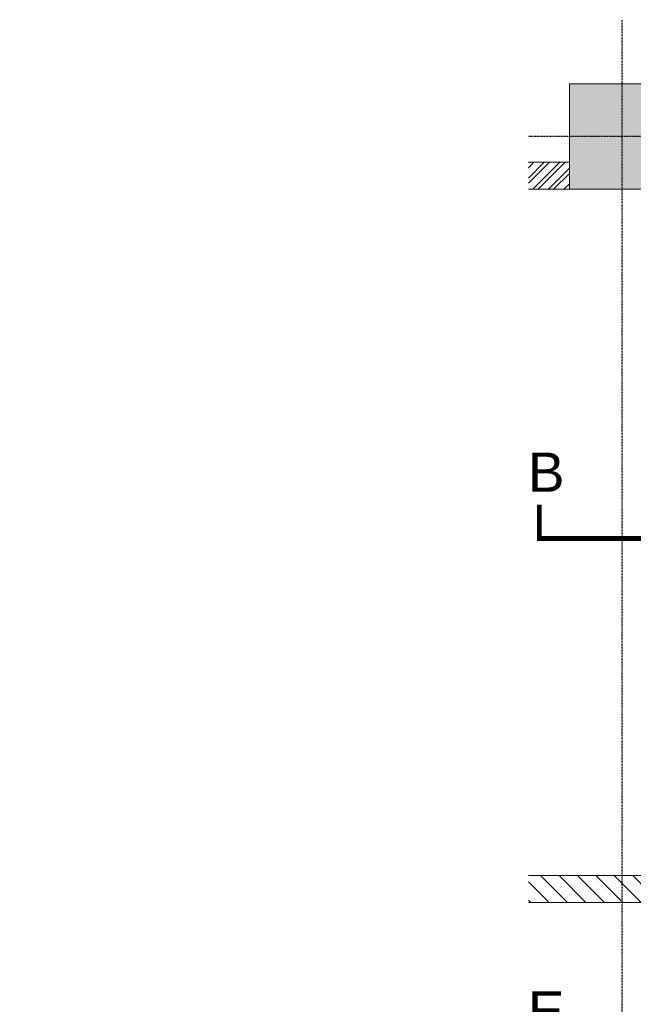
# Model space of a CAD drawing. Header units: millimetres. Extents: x -158258 to 126254, y -16359 to 60195.
# Tile 161 of 173: x -91302 to -86067, y 16488 to 24889. Entities that reach past the tile are written whole.
import ezdxf

# ---------------------------------------------------------------- set-up
doc = ezdxf.new("R2010")
doc.units = ezdxf.units.MM
doc.header["$LTSCALE"] = 0.1
doc.header["$MEASUREMENT"] = 0
doc.linetypes.add('CENTER2', pattern=[1.125, 0.75, -0.125, 0.125, -0.125])
doc.linetypes.add('DASHED', pattern=[0.75, 0.5, -0.25])
for name, color, linetype, lineweight in [('Ceiling text', 104, 'Continuous', 0), ('COLUMNS', 230, 'Continuous', 5), ('Ele', 5, 'Continuous', 0), ('HATCH', 9, 'Continuous', 0), ('S2-Civil plan', 5, 'Continuous', 5), ('WALL HATCH', 253, 'Continuous', 5)]:
    doc.layers.add(name, color=color, linetype=linetype, lineweight=lineweight)
doc.layers.add('GRID-400', color=8, linetype='CENTER2')
doc.layers.add('WALL-HATCH', color=207, linetype='Continuous')
doc.styles.add('Dominos CV Raman - X base$0$50', font='arial.ttf', dxfattribs={"height": 75})
doc.styles.get("Standard").update_dxf_attribs({"font": 'ARIALN.TTF'})

msp = doc.modelspace()

# ---------------------------------------------------------------- hatches: boundary and pattern name
at = {"layer": 'HATCH', "ltscale": 1.2}
h = msp.add_hatch(dxfattribs=at)
h.set_pattern_fill('AR-CONC', color=256, scale=30, angle=360)
h.set_pattern_definition([(50, (54682.03, 1397.58), (215.17805, -18.82564), [22.5, -247.5]), (355, (54682.03, 1397.58), (-41.6254, 225.65764), [18, -198]), (100.45144, (54699.96, 1396.01), (173.55265, 206.832), [19.12206, -210.34263]), (46.1842, (54682.03, 1457.58), (320.1724, -49.6558), [33.75, -371.25]), (96.63564, (54708.7, 1453.44), (280.3986, 292.2356), [28.6831, -315.5141]), (351.18416, (54682.03, 1457.58), (280.3986, 292.2356), [27, -297]), (21, (54712.03, 1442.58), (179.07212, -120.78567), [22.5, -247.5]), (326, (54712.03, 1442.58), (72.9946, 217.545), [18, -198]), (71.45144, (54726.95, 1432.52), (252.0667, 96.75935), [19.12206, -210.34263]), (37.5, (54682.03, 1397.58), (3.647957, 99.868156), [0, -195.6, 0, -201, 0, -198.75]), (7.5, (54682.03, 1397.58), (78.92086, 118.32351), [0, -114.6, 0, -191.1, 0, -75.75]), (327.5, (54615.13, 1397.58), (160.14673, -6.76646), [0, -75, 0, -234, 0, -310.5]), (317.5, (54585.13, 1397.58), (174.95585, 30.0315), [0, -97.5, 0, -155.4, 0, -220.5])])
h.paths.add_polyline_path([(-74112.6, 23442.3), (-74112.6, 24342.3), (-73212.6, 24342.3), (-73212.6, 23442.3)])
h.paths.add_polyline_path([(-86612.6, 23442.3), (-86612.6, 24342.3), (-85712.6, 24342.3), (-85712.6, 23442.3)])
at = {"layer": 'WALL HATCH', "ltscale": 100}
h = msp.add_hatch(dxfattribs=at)
h.set_pattern_fill('ANSI32', color=8, scale=250, angle=540, style=0)
h.set_pattern_definition([(225, (54682.03, 1397.58), (66.29126, -66.29126), []), (225, (54637.84, 1397.58), (66.29126, -66.29126), [])])
h.paths.add_polyline_path([(-86961.9, 23672.3), (-86961.9, 23442.3), (-86612.6, 23442.3), (-86612.6, 23672.3)])
at = {"layer": 'WALL-HATCH'}
h = msp.add_hatch(dxfattribs=at)
h.set_pattern_fill('ANSI31', color=256, scale=35, angle=450)
h.set_pattern_definition([(135, (-31162.57, -413707.73), (-78.57724, -78.57724), [])])
h.paths.add_polyline_path([(-86961.9, 17587.3), (-86961.9, 17357.3), (-85942.6, 17357.3), (-85942.6, 17587.3)])

# ---------------------------------------------------------------- linework, layer by layer
at = {"layer": 'COLUMNS'}
msp.add_lwpolyline([(-86612.6, 23442.3), (-86612.6, 24342.3), (-85712.6, 24342.3), (-85712.6, 23442.3)], close=True, dxfattribs=at)
at = {"layer": 'Ele', "color": 1, "linetype": 'DASHED', "ltscale": 100, "true_color": 0xf50000, "const_width": 41.9}
msp.add_lwpolyline([(-72282.7, 20751), (-72282.7, 20461.2), (-86869.3, 20461.2), (-86869.3, 20751)], dxfattribs=at)
at = {"layer": 'GRID-400', "ltscale": 0.5}
for p, q in [((-86162.6, 10716), (-86162.6, 24888.5)), ((-71214.9, 23892.3), (-86961.9, 23892.3))]:
    msp.add_line(p, q, dxfattribs=at)
at = {"layer": 'S2-Civil plan', "color": 7, "lineweight": 0}
for points in [[(-86961.9, 23442.3), (-86612.6, 23442.3), (-86612.6, 23672.3), (-86961.9, 23672.3)], [(-86961.9, 17357.3), (-85942.6, 17357.3), (-85942.6, 17587.3), (-86961.9, 17587.3)]]:
    msp.add_lwpolyline(points, dxfattribs=at)

# ---------------------------------------------------------------- texts
at = {"layer": 'Ceiling text', "lineweight": 0, "ltscale": 100, "char_height": 100, "width": 1741.845, "attachment_point": 7, "rotation": 0.00691, "style": 'Dominos CV Raman - X base$0$50'}
for insert in [(-136786.3, 19396.3), (-137548.3, 16696.3)]:
    msp.add_mtext('\\pi668.69193;{\\fCalibri Light|b0|i0|c0|p34;\\C106;WF-01\\P\\pi221.76886;COAL MINE 8301 ON \\P\\pi629.38424;CEILING}', dxfattribs=dict(at, insert=insert))
at = {"layer": 'Ele', "color": 1, "linetype": 'DASHED', "ltscale": 100, "true_color": 0xf50000, "char_height": 335.195, "attachment_point": 1}
for s, insert in [('{\\fArial|b0|i0|c0|p34;B}', (-86966.2, 21195.8)), ('{\\fArial|b0|i0|c0|p34;E}', (-86966.2, 16598.1))]:
    msp.add_mtext_dynamic_manual_height_columns(s, width=715.71, gutter_width=41.9, heights=[0], dxfattribs=dict(at, insert=insert))

doc.saveas('drawing.dxf')
